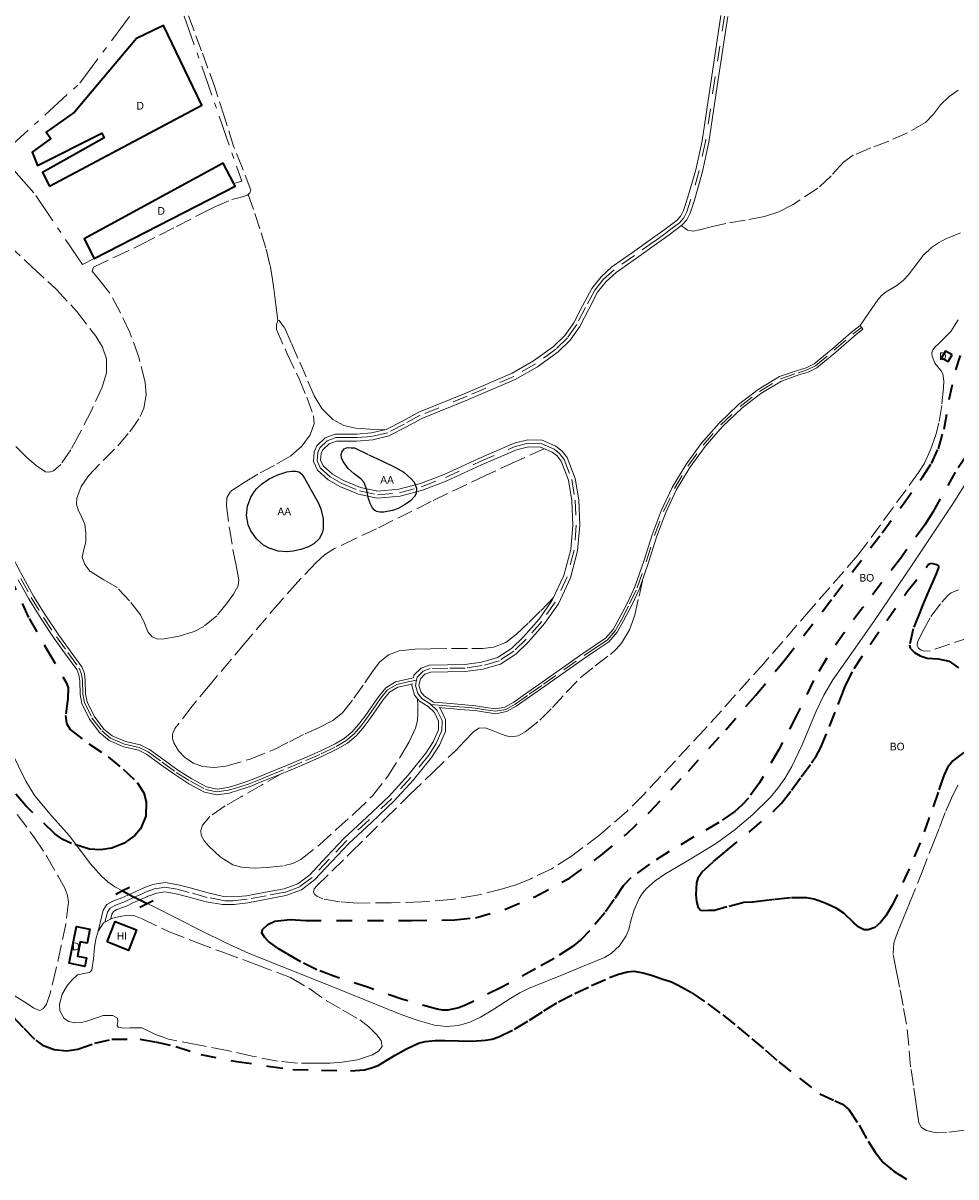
# Model space of a CAD drawing. Header units: metres. Extents: x 397317 to 400830, y 4588008 to 4590370.
# Tile 4 of 88: x 397609 to 397915, y 4588324 to 4588702. Entities that reach past the tile are written whole.
import ezdxf
from ezdxf.enums import TextEntityAlignment as Align

# ---------------------------------------------------------------- set-up
doc = ezdxf.new("R2010")
doc.units = ezdxf.units.M
doc.header["$MEASUREMENT"] = 0
for name, pattern in [('bt5mv20_nopinta', [10, 5, -5]), ('bt5mv20_tapia', [17.375, 10, -2.75, 1.875, -2.75]), ('bt5mv20_tlin1', [7, 5.25, -1.75])]:
    doc.linetypes.add(name, pattern=pattern)
for name, color, linetype, lineweight in [('ARB01_CN', 7, 'Continuous', 15), ('ARB01_LN', 7, 'Continuous', 15), ('COB01_CN', 7, 'Continuous', 15), ('COB01_LN', 7, 'Continuous', 15), ('EDI01_CN', 7, 'Continuous', 15), ('EDI01_LN', 7, 'Continuous', 15), ('FLU01_LN', 7, 'Continuous', 15), ('FLU03_LN', 7, 'Continuous', 15), ('HIV01_CN', 7, 'Continuous', 15), ('HIV01_LN', 7, 'Continuous', 15), ('PAR01_LN', 7, 'Continuous', 15), ('PON02_LN', 7, 'Continuous', 15), ('TAN01_LN', 7, 'Continuous', 15), ('VIA16_LN', 7, 'Continuous', 15), ('VIA19_LN', 7, 'Continuous', 15)]:
    doc.layers.add(name, color=color, linetype=linetype, lineweight=lineweight)
doc.styles.add('034', font='txt')

msp = doc.modelspace()

# ---------------------------------------------------------------- linework, layer by layer
at = {"layer": 'ARB01_LN', "color": 3, "linetype": 'bt5mv20_nopinta', "lineweight": 25}
for points in [[(397722.66, 4588560.9, 164.89), (397726.95, 4588558.88, 163.52), (397731.25, 4588556.86, 162.15), (397734.14, 4588555.12, 160.93), (397736.74, 4588552.88, 159.67), (397737.55, 4588551.85, 159.34), (397738.29, 4588549.97, 158.96), (397738.24, 4588548.19, 158.55), (397737.69, 4588547.14, 158.14), (397736.34, 4588545.75, 157.37), (397734.64, 4588544.53, 156.69), (397732.31, 4588543.29, 156.28), (397730.41, 4588542.58, 156.26), (397727.6, 4588542.04, 156.62), (397726.34, 4588542.06, 156.97), (397725.24, 4588542.3, 157.41), (397724.6, 4588542.66, 157.9), (397723.83, 4588543.53, 158.88), (397723.21, 4588544.67, 159.62), (397722.62, 4588546.43, 160.16), (397722.06, 4588549.27, 160.92), (397721.12, 4588551.83, 161.58), (397720.03, 4588553.04, 161.95), (397717.92, 4588554.6, 162.49), (397715.9, 4588556.38, 163.02), (397714.27, 4588558.66, 163.5), (397713.74, 4588559.85, 163.73), (397713.61, 4588561, 163.97), (397713.83, 4588561.73, 164.18), (397714.62, 4588562.78, 164.58), (397715.73, 4588563.23, 164.8), (397716.87, 4588563.18, 164.82), (397718.01, 4588563.13, 164.83), (397722.66, 4588560.9, 164.89)], [(397701.58, 4588553.21, 163.19), (397703.8, 4588549.23, 162.33), (397706.02, 4588545.24, 161.47), (397706.96, 4588543.14, 160.9), (397707.71, 4588539.81, 159.73), (397707.71, 4588536.5, 158.47), (397707.41, 4588535.15, 157.87), (397706.38, 4588533.32, 156.85), (397704.59, 4588531.7, 156.01), (397702.92, 4588530.7, 155.74), (397700.41, 4588529.77, 155.97), (397697.89, 4588529.26, 156.66), (397695.91, 4588529.07, 157.32), (397692.94, 4588529.27, 158.34), (397689.97, 4588530.22, 159.32), (397688.12, 4588531.26, 159.94), (397685.86, 4588533.26, 160.84), (397684.01, 4588535.89, 161.7), (397683.12, 4588537.89, 162.23), (397682.58, 4588541, 162.87), (397682.91, 4588544.04, 163.22), (397683.96, 4588546.98, 163.29), (397684.8, 4588548.39, 163.28), (397685.88, 4588549.74, 163.26), (397687.46, 4588551.26, 163.22), (397689.97, 4588552.99, 163.14), (397692.79, 4588554.29, 163.08), (397695.8, 4588555.29, 163.1), (397697.31, 4588555.53, 163.11), (397698.82, 4588555.45, 163.08), (397699.71, 4588555.29, 163.04), (397700.69, 4588554.51, 163.01), (397701.58, 4588553.21, 163.19)]]:
    msp.add_polyline3d(points, dxfattribs=at)
at = {"layer": 'COB01_LN', "color": 92, "linetype": 'bt5mv20_nopinta', "lineweight": 35}
for points in [[(397777.2, 4588415.91, 137.59), (397788.5, 4588422.03, 137.52), (397798.86, 4588429.39, 137.44), (397807.11, 4588436.36, 137.42), (397814.9, 4588443.77, 137.38), (397827.56, 4588457.08, 137.15), (397839.86, 4588470.7, 136.85), (397849.66, 4588482.04, 136.59), (397859.18, 4588493.6, 136.31), (397875.27, 4588514.37, 135.21), (397891.12, 4588535.32, 134.2), (397897.82, 4588544.39, 134.28), (397904.4, 4588553.57, 134.42), (397907.28, 4588558.05, 134.4), (397909.58, 4588562.86, 134.33), (397911.45, 4588569.23, 134.09), (397913.17, 4588579.05, 133.53), (397915.3, 4588588.75, 133.21), (397918.87, 4588599.48, 133.26)], [(397918.91, 4588560.74, 132.74), (397915.11, 4588555.19, 132.76), (397910.21, 4588546.44, 132.81), (397907.77, 4588542.08, 132.83), (397905.11, 4588537.86, 132.86), (397897.15, 4588526.88, 132.94), (397884.72, 4588510.7, 133.05), (397878.64, 4588502.5, 133.12), (397872.9, 4588494.1, 133.22), (397868.65, 4588486.78, 133.31), (397863.02, 4588475.35, 133.46), (397857.17, 4588464, 133.61), (397850.89, 4588453.22, 133.75), (397847.23, 4588448.23, 133.83), (397845.12, 4588445.97, 133.86), (397842.78, 4588443.91, 133.9), (397837.56, 4588440.25, 133.91), (397829.36, 4588435.5, 133.81), (397821.21, 4588430.7, 133.84), (397814.8, 4588426.57, 134.1), (397808.64, 4588422.06, 134.41), (397806.19, 4588419.47, 134.52), (397803.2, 4588414.99, 134.68), (397800.1, 4588410.59, 134.77), (397795.06, 4588404.7, 134.79), (397792.36, 4588401.92, 134.8), (397789.37, 4588399.44, 134.8), (397783.46, 4588395.67, 134.8), (397777.36, 4588392.26, 134.8), (397766.15, 4588386.13, 134.83), (397754.58, 4588380.4, 134.87), (397752.27, 4588379.49, 134.87), (397748.65, 4588378.73, 134.85), (397746.84, 4588378.71, 134.85), (397745.08, 4588378.98, 134.86), (397733.81, 4588382.23, 135.16), (397722.6, 4588386.1, 135.54), (397711.24, 4588389.84, 135.75), (397705.68, 4588391.93, 135.87), (397700.38, 4588394.55, 136.07), (397697.75, 4588396.09, 136.2), (397695.12, 4588397.62, 136.33), (397693.27, 4588398.71, 136.42), (397689.79, 4588401.25, 136.62), (397688.4, 4588402.69, 136.73), (397687.6, 4588404.09, 136.85), (397687.83, 4588405.15, 136.96), (397689.58, 4588406.78, 137.17), (397691.88, 4588407.92, 137.35), (397696.97, 4588408.42, 137.58), (397702.06, 4588408.11, 137.69), (397712.26, 4588408.09, 137.79), (397722.45, 4588408.08, 137.81), (397736.69, 4588408.13, 137.72), (397750.92, 4588408.32, 137.64), (397757.68, 4588409.01, 137.63), (397767.56, 4588411.78, 137.62), (397777.2, 4588415.91, 137.59)], [(397836.11, 4588411.44, 141.73), (397834.13, 4588411.37, 140.8), (397832.15, 4588411.3, 139.88), (397831.55, 4588411.43, 139.57), (397830.82, 4588412.27, 139.07), (397830.3, 4588414.38, 138.38), (397830.15, 4588416.54, 137.72), (397830.29, 4588420.44, 136.51), (397830.84, 4588422.33, 136.02), (397831.95, 4588423.95, 135.66), (397835.78, 4588427.46, 135.12), (397839.7, 4588430.77, 135.02), (397847.72, 4588437.32, 135.19), (397855.6, 4588444.03, 135.37), (397858.09, 4588446.6, 135.44), (397861.43, 4588450.84, 135.55), (397864.59, 4588455.23, 135.64), (397868, 4588459.81, 135.62), (397869.57, 4588462.18, 135.56), (397870.91, 4588464.68, 135.48), (397873.9, 4588471.77, 135.24), (397876.7, 4588478.93, 135.01), (397877.86, 4588482.07, 134.94), (397879.08, 4588485.19, 134.87), (397881.98, 4588490.78, 134.75), (397887.21, 4588498.68, 134.6), (397892.69, 4588506.48, 134.43), (397899.39, 4588516.05, 134), (397906.39, 4588524.99, 133.48), (397907.26, 4588525.32, 133.44), (397909, 4588524.9, 133.39), (397909.58, 4588524.43, 133.42), (397909.66, 4588523.87, 133.49), (397908.81, 4588521.87, 133.91), (397907.95, 4588519.87, 134.35), (397906.13, 4588515.55, 135.23), (397904.32, 4588511.24, 136.11), (397903.38, 4588508.94, 136.44), (397901.36, 4588503.74, 137.22), (397900.12, 4588498.51, 138.01), (397900.38, 4588497.41, 138.17), (397901.78, 4588496.04, 138.38), (397903.61, 4588494.92, 138.57), (397905.93, 4588494.14, 138.72), (397909.57, 4588493.96, 138.76), (397913.08, 4588493.13, 138.89), (397916.15, 4588490.97, 139.43)], [(397604.69, 4588521.13, 143.32), (397611.19, 4588507.15, 143.79), (397617.26, 4588496.67, 144.97), (397623.38, 4588486.23, 145.97), (397623.97, 4588484.42, 146.02), (397623.92, 4588480.88, 146.05), (397623.19, 4588475.37, 146), (397623.44, 4588472.88, 145.93), (397624.65, 4588470.77, 145.83), (397630.77, 4588466.09, 145.46), (397637.12, 4588461.8, 145.08), (397642.02, 4588457.72, 144.92), (397646.69, 4588453.4, 144.68), (397648.85, 4588450.03, 144.05), (397649.64, 4588447.01, 143.23), (397649.48, 4588442.29, 141.72), (397647.74, 4588438.17, 140.19), (397645.86, 4588435.99, 139.06), (397642.44, 4588433.51, 137.16), (397638.32, 4588431.85, 135.73), (397634.65, 4588431.24, 135.39), (397631.03, 4588431.55, 135.51), (397625.12, 4588433.35, 135.91), (397622.3, 4588434.72, 136.1), (397619.68, 4588436.55, 136.23), (397610.12, 4588445.72, 136.41), (397601.59, 4588455.54, 136.63)], [(397917.93, 4588463.18, 154.96), (397914.37, 4588460.52, 155.24), (397912.57, 4588458.3, 155.37), (397911.33, 4588455.7, 155.51), (397909.48, 4588450.15, 155.77), (397906.58, 4588441.85, 156.17), (397903.6, 4588433.59, 156.57), (397900, 4588425.07, 157.49), (397896.14, 4588416.66, 158.66), (397894.38, 4588413.1, 159.14), (397892.3, 4588409.68, 159.42), (397890.57, 4588407.44, 159.25), (397888.69, 4588405.84, 158.77), (397886.57, 4588405.03, 158.13), (397885.25, 4588405.09, 157.74), (397883.53, 4588405.95, 157.24), (397881.9, 4588407.32, 156.75), (397878.59, 4588410.53, 155.78), (397876.09, 4588412.17, 155.16), (397872.48, 4588413.81, 154.8), (397868.8, 4588415.16, 154.6), (397866.39, 4588415.54, 154.02), (397861.06, 4588415.49, 151.82), (397855.79, 4588415.01, 149.4), (397852.24, 4588414.55, 147.72), (397848.68, 4588414.08, 146.05), (397848.47, 4588414.1, 145.99), (397845.76, 4588414.03, 145.1), (397840.21, 4588412.56, 143.14), (397836.11, 4588411.44, 141.73)], [(397615.64, 4588367.21, 138.46), (397619.48, 4588365.79, 138.45), (397623.43, 4588365.38, 138.5), (397627.16, 4588365.95, 138.67), (397632.75, 4588367.88, 139.12), (397638.39, 4588369.16, 139.49), (397647.57, 4588369.2, 139.59), (397652.66, 4588368.31, 139.63), (397659.33, 4588366.82, 139.81), (397667.58, 4588364.14, 140.57), (397679.22, 4588361.88, 141.33), (397689.51, 4588360.38, 141.41), (397697.73, 4588359.18, 141.47), (397707.2, 4588358.97, 141.25), (397716.66, 4588358.76, 141.03), (397721.27, 4588359.15, 140.95), (397723.53, 4588359.73, 140.91), (397725.72, 4588360.59, 140.85), (397728.56, 4588362.24, 140.44), (397731.3, 4588363.96, 139.8), (397735.01, 4588366.06, 138.91), (397738.99, 4588367.84, 138.12), (397741.17, 4588368.38, 137.93), (397744.46, 4588368.7, 137.91), (397747.77, 4588368.76, 138.03), (397752.16, 4588368.63, 138.28), (397756.55, 4588368.51, 138.49), (397760.99, 4588368.8, 138.56), (397763.18, 4588369.22, 138.57), (397765.34, 4588369.93, 138.55), (397770.54, 4588372.5, 138.43), (397775.44, 4588375.42, 138.31), (397780.15, 4588378.47, 138.22), (397784.91, 4588381.44, 138.14), (397790.28, 4588384.19, 138.07), (397795.79, 4588386.74, 138.03), (397801.63, 4588389.37, 138.31), (397804.58, 4588390.48, 138.62), (397807.56, 4588391.29, 139), (397809.6, 4588391.46, 139.49), (397812.67, 4588390.98, 140.57), (397815.73, 4588390.04, 141.21), (397818.85, 4588389, 141.3), (397821.97, 4588387.96, 141.38), (397824.23, 4588386.91, 141.42), (397828.72, 4588384.37, 141.53), (397833.91, 4588380.82, 141.79), (397838.88, 4588377.11, 142.2), (397843.66, 4588373.25, 143.19), (397848.41, 4588369.34, 144.34), (397852.84, 4588365.55, 144.62), (397857.27, 4588361.74, 145.19), (397863.97, 4588356.36, 147.56), (397870.67, 4588351.29, 150.28), (397875.59, 4588348.96, 152.1), (397878.08, 4588347.82, 153.01), (397880.22, 4588346.11, 153.91), (397883.56, 4588340.98, 155.85), (397886.51, 4588335.69, 157.73), (397888.88, 4588332.16, 158.92), (397891.52, 4588328.73, 159.96), (397895.07, 4588325.73, 160.91), (397899.18, 4588323.28, 161.61)], [(397605.8, 4588376.69, 138.72), (397609.51, 4588372.75, 138.61), (397613.41, 4588368.81, 138.5), (397615.64, 4588367.21, 138.46)]]:
    msp.add_polyline3d(points, dxfattribs=at)
at = {"layer": 'EDI01_LN', "color": 1, "linetype": 'Continuous', "lineweight": 35}
for points in [[(397617.95, 4588649.03, 171.93), (397667.94, 4588675.59, 172.04), (397655.27, 4588701.69, 173.22), (397646.4, 4588697.39, 173.19), (397626.12, 4588673.31, 172.82), (397616.85, 4588666.66, 172.89), (397618.32, 4588664.61, 172.87), (397612.16, 4588660.19, 172.24), (397613.95, 4588655.8, 172.24), (397635.04, 4588666.36, 172.43), (397635.82, 4588664.81, 172.36), (397615.57, 4588653.5, 172.1), (397617.95, 4588649.03, 171.93)], [(397678.34, 4588649.89, 170.9), (397674.91, 4588656.56, 170.8), (397629.25, 4588631.71, 170.59), (397632.6, 4588625.21, 171.32), (397678.79, 4588649.02, 170.91), (397678.34, 4588649.89, 170.9)], [(397914.06, 4588593.66, 137.29), (397911.89, 4588594.89, 137.29), (397910.66, 4588592.72, 137.29), (397912.83, 4588591.49, 137.29), (397914.06, 4588593.66, 137.29)], [(397624.35, 4588394.09, 139.89), (397626.76, 4588406.13, 139.89), (397631.18, 4588405.25, 139.89), (397630.25, 4588400.63, 139.89), (397627.98, 4588401.08, 139.89), (397627.04, 4588396.42, 139.89), (397630.01, 4588395.82, 139.89), (397629.46, 4588393.07, 139.89), (397624.35, 4588394.09, 139.89)]]:
    msp.add_polyline3d(points, dxfattribs=at)
at = {"layer": 'FLU01_LN', "color": 150, "linetype": 'Continuous', "lineweight": 15}
for points in [[(397649.97, 4588413.71, 135.24), (397652.28, 4588412.6, 135.24), (397667.75, 4588404.74, 135.21), (397675.53, 4588400.9, 135.15), (397683.42, 4588397.3, 135.04), (397696.28, 4588392.09, 134.78), (397709.21, 4588387.04, 134.52), (397721.35, 4588382.12, 134.22), (397733.5, 4588377.19, 134.05), (397738.83, 4588375.32, 134.05), (397744.27, 4588373.81, 134.05), (397748.17, 4588373.3, 134.05), (397752.08, 4588373.7, 134.05), (397755.79, 4588374.79, 134.04), (397759.36, 4588376.38, 134.02), (397763.41, 4588378.76, 134.02), (397769.24, 4588382.64, 134.02), (397772.22, 4588384.43, 134.02), (397775.35, 4588385.94, 134.02), (397780.52, 4588388.03, 134.02), (397785.69, 4588390.12, 134.01), (397792.86, 4588393.05, 133.98), (397800.01, 4588396.02, 133.95), (397802.19, 4588397.24, 133.95), (397804.96, 4588399.85, 133.94), (397807.14, 4588403.05, 133.93), (397808, 4588405.13, 133.91), (397808.75, 4588408.4, 133.85), (397809.71, 4588411.59, 133.8), (397811.42, 4588415.29, 133.75), (397812.46, 4588417.04, 133.72), (397813.77, 4588418.64, 133.7), (397816.69, 4588421.16, 133.67), (397819.84, 4588423.3, 133.65), (397828.33, 4588428.32, 133.61), (397836.76, 4588433.43, 133.57), (397842.9, 4588437.92, 133.53), (397848.74, 4588442.86, 133.47), (397854.37, 4588448.46, 133.37), (397856.89, 4588451.51, 133.31), (397859.2, 4588454.74, 133.27), (397861.51, 4588458.63, 133.24), (397864.89, 4588465.77, 133.2), (397869.44, 4588476.72, 133.18), (397871.97, 4588482.04, 133.16), (397874.99, 4588487.08, 133.12), (397881.7, 4588496.63, 132.98), (397888.42, 4588506.18, 132.85), (397901.43, 4588525.39, 132.74), (397914.3, 4588544.74, 132.69), (397919.65, 4588553.36, 132.69)], [(397605.31, 4588463.6, 135.36), (397610.14, 4588453.85, 135.31), (397613.14, 4588448.97, 135.29), (397618.7, 4588442.33, 135.25), (397624.5, 4588435.83, 135.24), (397631.27, 4588426.8, 135.24), (397634.94, 4588422.6, 135.24), (397637.01, 4588420.76, 135.24), (397639.3, 4588419.17, 135.24), (397641.88, 4588417.79, 135.24)]]:
    msp.add_polyline3d(points, dxfattribs=at)
at = {"layer": 'FLU03_LN', "color": 150, "linetype": 'bt5mv20_nopinta', "lineweight": 35}
msp.add_polyline3d([(397641.88, 4588417.79, 135.24), (397644.05, 4588416.63, 135.24), (397645.73, 4588415.74, 135.24), (397645.74, 4588415.73, 135.24), (397647.54, 4588414.87, 135.24), (397649.97, 4588413.71, 135.24)], dxfattribs=at)
at = {"layer": 'HIV01_LN', "color": 3, "linetype": 'Continuous', "lineweight": 35}
msp.add_polyline3d([(397636.78, 4588401.06, 139.97), (397639.47, 4588407.8, 139.97), (397646.48, 4588405, 139.97), (397643.79, 4588398.26, 139.97), (397636.78, 4588401.06, 139.97)], dxfattribs=at)
at = {"layer": 'PAR01_LN', "color": 3, "linetype": 'bt5mv20_tlin1', "lineweight": 15}
for points in [[(397683.12, 4588646.28, 168.24), (397683.68, 4588646.77, 168.23), (397683.94, 4588647.68, 168.24), (397681.23, 4588654.86, 168.62), (397678.27, 4588662.13, 168.97), (397675.35, 4588671.65, 169.23), (397672.26, 4588681.12, 169.45), (397667.82, 4588693.38, 169.68), (397663.22, 4588705.59, 169.88), (397661.13, 4588710.98, 169.96), (397659.03, 4588716.36, 170.04)], [(397916.13, 4588680.52, 163.03), (397913.01, 4588678.32, 163.49)], [(397913.01, 4588678.32, 163.49), (397910.34, 4588675.62, 163.98), (397907.97, 4588672.6, 164.28), (397905.37, 4588669.84, 164.45), (397899.49, 4588666.51, 164.49), (397893.32, 4588663.75, 164.53), (397887.42, 4588661.51, 164.66), (397881.59, 4588659.12, 164.84), (397878.42, 4588656.84, 165.09), (397874.4, 4588652.42, 165.66), (397870.07, 4588648.31, 166), (397861.67, 4588642.81, 165.97), (397857.24, 4588640.57, 165.93), (397852.55, 4588639, 165.93), (397846.21, 4588637.82, 165.96), (397839.88, 4588636.73, 166), (397835.52, 4588635.72, 166.03), (397831.17, 4588634.7, 166.07), (397829.16, 4588634.23, 166.16), (397827.31, 4588634.53, 166.21), (397826.29, 4588635.28, 166.17), (397825.27, 4588636.02, 166.13)], [(397692.81, 4588604.87, 166.36), (397692.38, 4588603.57, 166.31), (397692.39, 4588602, 166.27), (397695.91, 4588593.94, 165.6), (397699.8, 4588585.78, 164.98), (397702.31, 4588579.74, 164.7), (397704.52, 4588573.7, 164.45), (397704.78, 4588571.19, 164.31), (397703.47, 4588567.41, 164.08), (397700.65, 4588563.7, 163.86), (397697.06, 4588560.52, 163.65), (397691.67, 4588557.39, 163.36), (397686.26, 4588554.5, 163.16), (397681.76, 4588551.8, 163.11), (397677.28, 4588548.87, 163.16), (397676.04, 4588546.73, 163.2), (397675.97, 4588544.15, 163.25), (397676.98, 4588536.69, 163.46), (397678.17, 4588529.24, 163.67), (397679.15, 4588524.54, 163.76), (397679.98, 4588519.86, 163.79), (397679.77, 4588517.9, 163.79), (397678.33, 4588515.13, 163.79), (397676.35, 4588512.45, 163.79), (397672.86, 4588508.1, 163.79), (397668.53, 4588504.54, 163.79), (397665.33, 4588502.88, 163.87), (397660.43, 4588501.38, 164.15), (397655.48, 4588500.55, 164.4), (397653.49, 4588500.41, 164.4), (397651.55, 4588501.12, 164.4), (397650.15, 4588502.77, 164.52), (397649.06, 4588505.62, 164.8), (397647.81, 4588508.33, 164.98), (397644.15, 4588512.95, 165.04), (397640.13, 4588517.29, 165.07), (397635.78, 4588519.87, 165.08), (397631.29, 4588522.63, 165.1), (397629.48, 4588524.85, 165.12), (397628.59, 4588527.33, 165.15), (397629.13, 4588529.83, 165.21), (397629.85, 4588532.35, 165.27), (397629.85, 4588535.25, 165.33), (397629.45, 4588538.13, 165.38), (397628.39, 4588540.47, 165.49), (397627.26, 4588542.77, 165.59), (397626.79, 4588544.71, 165.59), (397626.83, 4588546.67, 165.59), (397628.3, 4588550.52, 165.58), (397630.7, 4588554.01, 165.56), (397635.51, 4588558.98, 165.53), (397640.33, 4588563.83, 165.48), (397644.23, 4588568.37, 165.37), (397647.69, 4588573.46, 165.24), (397648.88, 4588576.2, 165.22), (397649.61, 4588580.49, 165.23), (397649.28, 4588584.73, 165.29), (397647.24, 4588592.93, 165.49), (397644.26, 4588601.03, 165.75), (397641.08, 4588607.69, 166.03), (397637.64, 4588614.05, 166.37), (397634.69, 4588617.62, 166.75), (397631.92, 4588621.07, 167.14), (397632.39, 4588622.47, 167.18), (397639.19, 4588625.69, 167.78), (397647.81, 4588629.69, 168.25), (397659.61, 4588635.77, 168.37), (397668.23, 4588640.28, 168.45), (397671.98, 4588642.07, 168.49), (397677.78, 4588644.62, 168.5), (397680.46, 4588645.25, 168.38), (397682.82, 4588646.02, 168.24), (397683.12, 4588646.28, 168.24)], [(397683.12, 4588646.28, 168.24), (397685.26, 4588639.98, 168.04), (397687.39, 4588633.67, 167.84), (397689.03, 4588628.34, 167.65), (397690.31, 4588622.91, 167.41), (397690.98, 4588619.1, 167.22), (397691.52, 4588615.28, 167), (397692.17, 4588610.08, 166.68), (397692.81, 4588604.87, 166.36)], [(397884.85, 4588602.04, 134.92), (397884.39, 4588602.68, 134.92), (397883.93, 4588603.32, 134.92), (397886.81, 4588607.49, 134.68), (397889.68, 4588611.67, 134.43), (397890.97, 4588613.12, 134.36), (397892.51, 4588614.32, 134.32), (397895.91, 4588616.45, 134.29), (397898, 4588618.02, 134.26), (397899.8, 4588619.95, 134.2), (397901.43, 4588622.07, 134.13), (397904.68, 4588626.36, 134), (397907.28, 4588628.83, 133.93), (397909.61, 4588630.37, 133.9), (397912.05, 4588631.66, 133.89), (397917.18, 4588633.85, 133.87)], [(397604.39, 4588629.68, 154.26), (397612.26, 4588622.42, 154.44), (397620.13, 4588615.16, 154.61), (397626.9, 4588607.85, 154.73), (397633.05, 4588599.74, 154.8), (397635.24, 4588596.18, 154.8), (397636.56, 4588592.37, 154.76), (397636.55, 4588587.71, 154.66), (397635.18, 4588583.1, 154.5), (397631.56, 4588575.22, 154.12), (397627.64, 4588567.53, 153.49), (397624.95, 4588562.52, 152.83), (397621.63, 4588557.69, 152.13), (397619.19, 4588555.62, 151.8), (397617.81, 4588555.12, 151.66), (397616.56, 4588555.29, 151.59), (397613.49, 4588557.32, 151.56), (397610.55, 4588559.9, 151.59), (397605.83, 4588564.61, 151.63)], [(397727.82, 4588569.06, 166.67), (397723.06, 4588569.32, 166.88), (397718.3, 4588569.57, 167.08), (397714.48, 4588570.44, 167.07), (397710.93, 4588572.49, 166.98), (397707.25, 4588576.02, 167.03), (397704.7, 4588580.21, 167.07), (397702.08, 4588586.42, 167.06), (397699.44, 4588592.61, 167.05), (397697.23, 4588597.57, 167.05), (397695.02, 4588602.53, 167.05), (397694.15, 4588603.75, 166.76), (397693.28, 4588604.97, 166.46), (397692.85, 4588604.99, 166.36), (397692.81, 4588604.87, 166.36)], [(397916.03, 4588605.1, 133.72), (397913.66, 4588601.34, 133.73), (397911.61, 4588599.22, 133.82), (397909.47, 4588597.19, 134.01), (397908.58, 4588596.26, 134.14), (397907.76, 4588595.3, 134.25), (397907.41, 4588594.32, 134.29), (397907.55, 4588593.19, 134.32), (397908.46, 4588590.96, 134.34), (397909.44, 4588589.67, 134.34), (397910.54, 4588588.44, 134.34), (397911, 4588587.48, 134.34), (397911.35, 4588585.16, 134.34), (397911.31, 4588582.84, 134.34), (397910.71, 4588577.02, 134.37), (397909.74, 4588571.23, 134.43), (397908.72, 4588567.38, 134.46), (397907.03, 4588562.51, 134.46), (397904.9, 4588557.92, 134.45), (397903.1, 4588555.08, 134.49), (397894.72, 4588543.59, 134.76), (397886.34, 4588532.09, 135.02), (397883.14, 4588527.91, 135.09), (397867.78, 4588510.23, 135.68), (397852.41, 4588492.56, 136.27), (397832.84, 4588470.76, 137.07), (397812.8, 4588449.34, 137.88), (397807.31, 4588443.86, 138.06), (397798.54, 4588436.23, 138.27), (397789.19, 4588429.16, 138.5), (397782.7, 4588425.11, 138.69), (397775.83, 4588421.78, 138.91), (397771.25, 4588419.96, 139.1), (397766.56, 4588418.47, 139.3), (397758.19, 4588416.39, 139.59), (397749.69, 4588414.95, 139.84), (397739.94, 4588414.21, 139.92), (397730.18, 4588413.92, 139.98), (397718.87, 4588413.84, 140.44), (397713.21, 4588414.24, 140.72), (397707.56, 4588415.17, 140.91), (397705.61, 4588416.07, 140.92), (397704.87, 4588416.76, 140.92), (397704.48, 4588417.53, 140.93), (397704.79, 4588418.51, 140.97), (397705.59, 4588419.44, 141.01), (397716.82, 4588430.43, 141.08), (397728.05, 4588441.43, 141.15), (397736.17, 4588449.42, 141.13), (397743.68, 4588456.67, 141.41), (397751.19, 4588463.91, 141.68), (397754.11, 4588466.96, 141.24), (397757.03, 4588470.01, 140.79), (397758.82, 4588471.16, 140.71), (397760.85, 4588471.36, 140.7), (397763.53, 4588470.35, 140.58), (397766.23, 4588469.22, 140.45), (397767.76, 4588468.71, 140.44), (397769.3, 4588468.35, 140.41), (397771.72, 4588468.69, 140.09), (397774.03, 4588469.99, 139.71), (397778.75, 4588473.83, 139.03), (397782.95, 4588477.93, 138.58), (397787.48, 4588482.86, 138.41), (397792.07, 4588487.7, 138.36)], [(397780.26, 4588562.87, 156.21), (397770.71, 4588558.54, 156.25), (397761.16, 4588554.2, 156.28), (397743.12, 4588545.52, 156.13), (397725.19, 4588536.6, 155.95), (397718.31, 4588533.38, 155.95), (397711.44, 4588530.14, 155.95), (397708.15, 4588528.07, 155.95), (397705.25, 4588525.45, 155.95), (397699.35, 4588519.18, 155.91), (397693.66, 4588512.76, 155.65), (397682.09, 4588499.18, 154.51), (397670.59, 4588485.55, 153.19), (397664.72, 4588478.41, 152.5), (397658.99, 4588471.06, 151.75), (397658.27, 4588469.28, 151.49), (397658.25, 4588467.84, 151.35), (397658.7, 4588466.39, 151.27), (397660.23, 4588463.81, 151.25), (397662.35, 4588461.62, 151.23), (397665.1, 4588459.75, 151.13), (397668.09, 4588458.66, 151.05), (397671.92, 4588458.27, 151.13), (397675.72, 4588458.76, 151.22), (397683.71, 4588461.02, 151.07), (397691.43, 4588464.08, 150.94), (397696.61, 4588466.73, 150.94), (397701.77, 4588469.38, 150.94), (397706.34, 4588471.45, 150.95), (397710.85, 4588473.73, 150.97), (397714, 4588476.28, 151), (397717.82, 4588481.06, 151.07), (397721.39, 4588486.09, 151.13), (397723.71, 4588489.46, 151.14), (397726.16, 4588492.81, 151.15), (397729.11, 4588495.27, 151.19), (397732.65, 4588496.55, 151.22), (397737.86, 4588497.09, 151.25), (397743.08, 4588497.27, 151.27), (397749.79, 4588497.28, 151.28), (397756.49, 4588497.29, 151.27), (397760.07, 4588497.37, 151.26), (397763.64, 4588497.73, 151.24), (397767.68, 4588499.3, 151.15), (397771.17, 4588502.02, 151.03), (397775.2, 4588505.84, 150.86), (397779.11, 4588509.74, 150.93), (397781.23, 4588511.92, 151.12), (397783.34, 4588514.1, 151.31)], [(397792.07, 4588487.7, 138.36), (397796.97, 4588491.6, 138.36), (397801.98, 4588495.41, 138.36), (397803.88, 4588497.16, 138.36), (397805.58, 4588499.13, 138.36), (397808.25, 4588503.5, 138.08), (397809.93, 4588508.24, 137.92), (397811.35, 4588514.45, 138.21), (397812.77, 4588520.65, 138.5)], [(397919.87, 4588500.93, 138.83), (397913.36, 4588498.78, 138.59), (397906.86, 4588496.62, 138.39), (397904.95, 4588496.47, 138.39), (397903.99, 4588496.79, 138.39), (397903.05, 4588497.42, 138.39), (397902.6, 4588498.39, 138.39), (397902.79, 4588499.38, 138.39), (397904.34, 4588502.78, 138.37), (397907.16, 4588507.79, 138.31), (397910.76, 4588512.55, 138.28), (397912.61, 4588514.59, 138.39), (397913.61, 4588515.43, 138.52), (397914.76, 4588516.03, 138.67), (397916.33, 4588516.61, 138.88)], [(397694.11, 4588456.31, 146.51), (397687.44, 4588452.5, 146.17), (397680.77, 4588448.69, 145.82), (397675.58, 4588445.67, 145.64), (397670.49, 4588442.23, 145.53), (397668.14, 4588439.33, 145.46), (397667.58, 4588437.64, 145.43), (397667.64, 4588436.07, 145.41), (397668.64, 4588434.27, 145.41), (397670.18, 4588432.53, 145.41), (397673.87, 4588428.97, 145.36), (397678.11, 4588426.38, 145.29), (397680.89, 4588425.57, 145.22), (397685.11, 4588425.26, 145.07), (397689.32, 4588425.54, 145), (397695.01, 4588426.11, 145.1), (397697.79, 4588426.8, 145.18), (397700.42, 4588428.12, 145.26), (397706.47, 4588432.89, 145.49), (397712, 4588437.92, 145.71), (397718.02, 4588443.32, 145.92), (397723.85, 4588448.95, 146.08), (397728.95, 4588455.46, 146.08), (397733.41, 4588462.49, 146.08), (397735.95, 4588466.69, 146.19), (397738.02, 4588471.2, 146.31), (397738.65, 4588473.67, 146.42), (397738.79, 4588476.16, 146.37), (397738.72, 4588478.5, 146.12), (397738.64, 4588480.84, 145.87)], [(397918.27, 4588339.3, 164.96), (397912.26, 4588338.62, 164.47), (397908.97, 4588338.51, 164.24), (397905.67, 4588339.18, 164.03), (397904.06, 4588340.19, 163.95), (397903.2, 4588341.77, 163.9), (397902.75, 4588344.84, 163.89), (397902.3, 4588347.91, 163.9), (397901.39, 4588354.02, 163.73), (397900.48, 4588360.13, 163.41), (397899.84, 4588367.11, 162.57), (397899.12, 4588374.09, 161.78), (397898.02, 4588380.19, 161.62), (397896.87, 4588386.27, 161.45), (397896.4, 4588388.65, 161.33), (397895.77, 4588391.8, 161.16), (397894.71, 4588397.32, 160.86), (397894.98, 4588400.79, 160.67), (397896.2, 4588404.19, 160.47), (397898.15, 4588409.01, 160.07), (397900.09, 4588413.78, 159.62), (397904.01, 4588423.56, 158.83), (397907.92, 4588433.35, 158.32), (397909.98, 4588438.66, 158.28), (397912.03, 4588443.98, 158.27), (397913.89, 4588448.27, 158.27), (397915.95, 4588452.49, 158.15)], [(397607.28, 4588442.88, 137.57), (397613.02, 4588435.26, 137.65), (397617.04, 4588429.11, 137.75), (397620.71, 4588422.65, 137.81), (397623.01, 4588418.48, 137.81), (397623.83, 4588416.33, 137.81), (397624.13, 4588414.11, 137.81), (397623.27, 4588406.96, 137.81), (397621.71, 4588399.8, 137.81), (397620.02, 4588391.94, 137.77), (397618.08, 4588384.12, 137.73), (397616.88, 4588380.67, 137.73), (397615.96, 4588379.27, 137.73), (397614.78, 4588378.61, 137.73), (397612.75, 4588379.3, 137.73), (397610.7, 4588380.75, 137.73), (397605.25, 4588384.17, 137.73)], [(397637.94, 4588408.59, 137.69), (397638.28, 4588408.78, 137.69), (397641.58, 4588409.48, 137.66), (397644.12, 4588409.85, 137.61), (397645.56, 4588409.72, 137.58), (397648.31, 4588408.69, 137.56), (397657.2, 4588404.39, 137.15), (397665.97, 4588401.04, 137.15), (397674.73, 4588397.69, 137.15), (397685.89, 4588393.6, 137.03), (397697.02, 4588389.39, 136.8), (397702.98, 4588385.87, 136.66), (397708.68, 4588381.86, 136.52), (397714.17, 4588378.73, 136.48), (397719.69, 4588375.55, 136.51), (397722.65, 4588373.25, 136.59), (397725.33, 4588370.55, 136.89), (397726.76, 4588368.7, 137.66), (397727.06, 4588366.8, 138.59), (397725.85, 4588365.26, 139.11), (397723.94, 4588364.07, 139.39), (397719, 4588362.36, 139.48), (397713.98, 4588361.61, 139.47), (397709.93, 4588361.36, 139.42), (397705.88, 4588361.29, 139.36), (397699.28, 4588361.33, 139.15), (397692.69, 4588361.93, 138.98), (397684.44, 4588363.64, 138.94), (397676.26, 4588365.43, 138.91), (397666.59, 4588367.29, 138.86), (397656.91, 4588369.14, 138.81), (397652.47, 4588370.85, 138.61), (397648.16, 4588372.87, 138.32), (397644.29, 4588372.9, 138.28), (397642.3, 4588372.74, 138.26), (397640.44, 4588373.15, 138.15), (397640.13, 4588373.69, 138.03), (397640.37, 4588374.94, 137.74), (397640.22, 4588376.05, 137.45), (397638.69, 4588376.99, 137.14), (397635.55, 4588376.91, 137.14), (397630.79, 4588375.32, 137.37), (397628.42, 4588374.65, 137.49), (397626.06, 4588374.54, 137.54), (397624.29, 4588374.95, 137.54), (397622.66, 4588375.98, 137.54), (397621.26, 4588378.48, 137.58), (397621.16, 4588380.64, 137.62), (397622.1, 4588383.95, 137.67), (397623.77, 4588386.86, 137.69), (397625.33, 4588388.69, 137.69), (397627.14, 4588390.25, 137.69), (397629.73, 4588390.81, 137.69), (397630.98, 4588391.06, 137.69), (397631.77, 4588391.83, 137.69), (397632.38, 4588395.51, 137.69), (397632.65, 4588399.22, 137.69), (397633.13, 4588401.95, 137.69), (397633.87, 4588404.65, 137.69), (397635.61, 4588407.29, 137.69), (397637.94, 4588408.59, 137.69)]]:
    msp.add_polyline3d(points, dxfattribs=at)
at = {"layer": 'PON02_LN', "color": 1, "linetype": 'Continuous', "lineweight": 35}
for points in [[(397644.12, 4588418.94, 135.2), (397641.88, 4588417.79, 135.2), (397639.66, 4588416.66, 135.2)], [(397647.49, 4588412.44, 135.2), (397649.97, 4588413.71, 135.2), (397651.95, 4588414.72, 135.2)]]:
    msp.add_polyline3d(points, dxfattribs=at)
at = {"layer": 'TAN01_LN', "color": 1, "linetype": 'bt5mv20_tapia', "lineweight": 15}
for points in [[(397632.6, 4588625.21, 168.77), (397628.77, 4588623.27, 168.77), (397612.78, 4588646.78, 170.25), (397603.02, 4588657.79, 171.32), (397603.5, 4588660.58, 171.61), (397627.82, 4588682.72, 171.96), (397656.41, 4588721.15, 171.54)], [(397656.41, 4588721.15, 171.54), (397680.98, 4588650.64, 169.9), (397678.34, 4588649.89, 169.9)]]:
    msp.add_polyline3d(points, dxfattribs=at)
at = {"layer": 'VIA16_LN', "color": 42, "linetype": 'bt5mv20_nopinta', "lineweight": 15}
for points in [[(397839.36, 4588704.77, 164.48), (397836.25, 4588684.19, 165.48), (397833.16, 4588663.6, 166.13), (397831.11, 4588654.1, 166.13), (397828.41, 4588644.71, 166.13), (397827.04, 4588640.52, 166.13), (397826.05, 4588638.6, 166.13), (397824.64, 4588636.98, 166.13), (397820.57, 4588633.94, 166.13), (397816.47, 4588630.96, 166.13), (397809.83, 4588626.27, 166.09), (397803.18, 4588621.58, 166.05), (397799.73, 4588618.47, 166.04), (397796.8, 4588614.82, 166.05), (397793.83, 4588609.22, 166.07), (397790.9, 4588603.57, 166.09), (397787.88, 4588599.27, 166.09), (397784.04, 4588595.55, 166.09), (397777.37, 4588590.69, 166.12), (397770.25, 4588586.6, 166.19), (397754.95, 4588580.08, 166.43), (397739.58, 4588573.82, 166.69), (397734.28, 4588570.93, 166.73), (397728.82, 4588568.12, 166.69), (397723.77, 4588566.9, 166.51), (397718.63, 4588566.51, 166.07), (397715.25, 4588566.52, 165.64), (397711.87, 4588566.5, 165.17), (397709.01, 4588565.43, 164.72), (397706.62, 4588563.15, 164.24), (397705.9, 4588561.59, 163.94), (397705.71, 4588558.92, 163.35), (397706.75, 4588556.55, 162.82), (397710.05, 4588553.6, 162.09), (397713.87, 4588551.44, 161.59), (397719.65, 4588549.05, 161.13), (397725.52, 4588547.76, 160.66), (397732.76, 4588548.44, 160), (397740, 4588550.39, 159.32), (397747.82, 4588553.38, 158.58), (397759.23, 4588558.65, 157.54), (397770.74, 4588563.62, 156.54), (397774.96, 4588564.68, 156.48), (397779.29, 4588564.53, 156.41), (397783.5, 4588562.75, 155.77), (397785.28, 4588561.29, 155.3), (397786.8, 4588559.38, 154.94), (397789.28, 4588552.81, 154.21), (397790.43, 4588546.01, 153.62), (397790.77, 4588537.8, 153.09), (397790.08, 4588529.57, 152.56), (397787.77, 4588520.85, 151.91), (397783.89, 4588512.56, 151.23), (397779.45, 4588506.21, 150.75), (397774.31, 4588500.35, 150.28), (397770.22, 4588496.42, 149.84), (397765.42, 4588493.29, 149.31), (397759.89, 4588491.71, 148.75), (397754.27, 4588490.89, 148.18), (397748.57, 4588490.83, 147.67), (397742.84, 4588490.73, 147.17), (397740.49, 4588489.85, 146.84), (397738.55, 4588487.96, 146.48), (397738.33, 4588486.95, 146.39)], [(397743.01, 4588479.01, 145.33), (397746.8, 4588478.68, 144.75), (397750.58, 4588478.36, 144.11), (397754.13, 4588478.05, 144.01), (397757.69, 4588477.72, 144.1), (397761, 4588477.19, 144.05), (397764.3, 4588476.74, 143.87), (397767.63, 4588477.37, 143.55), (397770.67, 4588479.11, 143.15), (397775.34, 4588482.36, 142.33), (397780.02, 4588485.63, 141.49), (397786.66, 4588490.3, 141.13), (397793.31, 4588494.99, 140.91), (397797.1, 4588497.51, 140.28), (397800.88, 4588500.11, 139.51), (397803.53, 4588503.13, 139.01), (397805.55, 4588506.75, 138.75), (397808.24, 4588511.94, 138.6), (397810.76, 4588517.23, 138.52), (397813.7, 4588525.77, 138.48), (397816.41, 4588534.41, 138.44), (397819.4, 4588542.22, 138.42), (397822.98, 4588549.82, 138.37), (397827.37, 4588557.14, 138.03), (397832.39, 4588564.08, 137.49), (397838.17, 4588570.66, 136.95), (397844.53, 4588576.74, 136.43), (397850.92, 4588581.59, 136.22), (397857.75, 4588585.79, 136.07), (397863.56, 4588587.81, 135.88), (397866.51, 4588588.7, 135.78), (397869.23, 4588590.07, 135.68), (397875.43, 4588595.18, 135.41), (397881.5, 4588600.42, 135.13), (397884.39, 4588602.68, 134.92)], [(397608.46, 4588520.25, 144.99), (397611.89, 4588514.09, 145.26), (397615.92, 4588507.53, 145.67), (397620.22, 4588501.16, 146.18), (397623.94, 4588496.03, 146.69), (397627.66, 4588490.84, 147.16), (397628.45, 4588488.9, 147.29), (397628.73, 4588486.78, 147.41), (397628.83, 4588482.37, 147.62), (397629.4, 4588479.58, 147.74), (397631.82, 4588474.64, 147.94), (397635.08, 4588470.28, 148.08), (397637.95, 4588467.91, 148.1), (397642.56, 4588466, 148.07), (397647.37, 4588464.85, 148.01), (397650.25, 4588463.44, 147.96), (397654.85, 4588460.05, 147.87), (397659.49, 4588456.71, 147.63), (397664.12, 4588453.76, 147.19), (397669.06, 4588451.1, 146.71), (397672.85, 4588450.28, 146.48), (397676.68, 4588450.81, 146.39), (397680.02, 4588451.87, 146.44), (397683.37, 4588452.93, 146.5), (397686.74, 4588454.3, 146.51), (397690.1, 4588455.66, 146.51), (397696.07, 4588458.11, 146.51), (397702.03, 4588460.57, 146.51), (397707.06, 4588462.81, 146.51), (397712.02, 4588465.22, 146.51), (397715.14, 4588467.01, 146.51), (397717.92, 4588469.31, 146.51), (397720.05, 4588471.88, 146.51), (397722.07, 4588474.52, 146.51), (397724.32, 4588477.71, 146.51), (397726.56, 4588480.92, 146.51), (397728.84, 4588483.75, 146.55), (397731.83, 4588485.52, 146.55), (397735.08, 4588486.24, 146.47), (397738.33, 4588486.95, 146.39)], [(397738.33, 4588486.95, 146.39), (397737.96, 4588485.23, 146.23), (397738.72, 4588482.52, 146), (397740.11, 4588480.89, 145.78), (397742.82, 4588479.18, 145.37), (397743, 4588479.01, 145.33), (397743.01, 4588479.01, 145.33)], [(397743.01, 4588479.01, 145.33), (397745.15, 4588477.04, 144.91), (397746.73, 4588473.75, 144.27), (397746.67, 4588470.38, 143.64), (397744.83, 4588466.19, 143.06), (397742.34, 4588462.29, 142.71), (397736.51, 4588454.99, 142.07), (397730.21, 4588448.12, 141.64), (397722.8, 4588441.12, 141.56), (397715.31, 4588434.22, 141.54), (397709.71, 4588428.26, 141.78), (397704.06, 4588422.26, 141.6), (397700, 4588419.14, 140.92), (397695.2, 4588417.4, 140.22), (397688.98, 4588416.23, 139.35), (397682.75, 4588415.06, 138.47), (397678.2, 4588414.57, 137.83), (397675.57, 4588414.55, 137.07), (397669.64, 4588415.69, 136.66), (397663.71, 4588417.34, 136.39), (397659.75, 4588418.36, 136.21), (397655.79, 4588419.04, 136.02), (397653.88, 4588418.76, 135.92), (397652.69, 4588418.59, 135.85), (397649.63, 4588417.47, 135.67), (397649.18, 4588417.27, 135.65), (397648.1, 4588416.79, 135.6), (397646.18, 4588415.94, 135.52), (397645.74, 4588415.73, 135.54), (397643.41, 4588414.64, 135.63), (397642.76, 4588414.34, 135.65), (397639.3, 4588413.05, 136.4), (397637.83, 4588412.18, 136.85), (397636.97, 4588410.84, 137.19), (397636.53, 4588409.2, 137.44), (397636.08, 4588407.55, 137.69)]]:
    msp.add_polyline3d(points, dxfattribs=at)
at = {"layer": 'VIA19_LN', "color": 7, "linetype": 'Continuous', "lineweight": 15}
for points in [[(397840.49, 4588704.6, 164.48), (397837.38, 4588684.02, 165.48), (397834.29, 4588663.39, 166.13), (397832.23, 4588653.82, 166.13), (397829.51, 4588644.37, 166.13), (397828.1, 4588640.08, 166.13), (397827.01, 4588637.95, 166.13), (397825.42, 4588636.14, 166.13), (397821.25, 4588633.02, 166.13), (397817.14, 4588630.03, 166.13), (397810.49, 4588625.33, 166.09), (397803.9, 4588620.68, 166.05), (397800.57, 4588617.69, 166.04), (397797.76, 4588614.19, 166.05), (397794.84, 4588608.69, 166.07), (397791.88, 4588602.97, 166.09), (397788.76, 4588598.52, 166.09), (397784.78, 4588594.67, 166.09), (397777.99, 4588589.73, 166.12), (397770.76, 4588585.57, 166.19), (397755.39, 4588579.02, 166.43), (397740.07, 4588572.78, 166.69), (397734.81, 4588569.91, 166.73), (397729.22, 4588567.04, 166.69), (397723.95, 4588565.77, 166.51), (397718.67, 4588565.36, 166.07), (397715.25, 4588565.37, 165.64), (397712.08, 4588565.36, 165.17), (397709.63, 4588564.44, 164.72), (397707.57, 4588562.47, 164.24), (397707.03, 4588561.3, 163.94), (397706.87, 4588559.12, 163.35), (397707.7, 4588557.24, 162.82), (397710.72, 4588554.53, 162.09), (397714.37, 4588552.47, 161.59), (397719.99, 4588550.15, 161.13), (397725.59, 4588548.92, 160.66), (397732.56, 4588549.57, 160), (397739.65, 4588551.48, 159.32), (397747.37, 4588554.43, 158.58), (397758.76, 4588559.69, 157.54), (397770.37, 4588564.71, 156.54), (397774.84, 4588565.83, 156.48), (397779.54, 4588565.67, 156.41), (397784.1, 4588563.74, 155.77), (397786.1, 4588562.1, 155.3), (397787.81, 4588559.95, 154.94), (397790.4, 4588553.11, 154.21), (397791.57, 4588546.13, 153.62), (397791.91, 4588537.77, 153.09), (397791.21, 4588529.37, 152.56), (397788.85, 4588520.46, 151.91), (397784.89, 4588511.98, 151.23), (397780.35, 4588505.51, 150.75), (397775.14, 4588499.56, 150.28), (397770.93, 4588495.52, 149.84), (397765.9, 4588492.24, 149.31), (397760.14, 4588490.58, 148.75), (397754.36, 4588489.75, 148.18), (397748.58, 4588489.68, 147.67), (397743.06, 4588489.59, 147.17), (397741.11, 4588488.87, 146.84), (397739.6, 4588487.38, 146.48), (397739.14, 4588485.26, 146.23), (397739.76, 4588483.07, 146), (397740.87, 4588481.76, 145.78), (397743.52, 4588480.1, 145.37), (397743.93, 4588479.72, 145.3), (397746.87, 4588479.47, 144.75), (397750.65, 4588479.14, 144.11), (397754.2, 4588478.83, 144.01), (397757.79, 4588478.5, 144.1), (397761.12, 4588477.97, 144.05), (397764.28, 4588477.54, 143.87), (397767.35, 4588478.12, 143.55), (397770.25, 4588479.78, 143.15), (397774.89, 4588483, 142.33), (397779.57, 4588486.27, 141.49), (397786.21, 4588490.94, 141.13), (397792.87, 4588495.64, 140.91), (397796.66, 4588498.16, 140.28)], [(397723.59, 4588568.04, 166.51), (397728.42, 4588569.2, 166.69), (397733.74, 4588571.94, 166.73), (397739.09, 4588574.86, 166.69), (397754.51, 4588581.14, 166.43), (397769.74, 4588587.63, 166.19), (397776.74, 4588591.65, 166.12), (397783.3, 4588596.43, 166.09), (397787.01, 4588600.02, 166.09), (397789.92, 4588604.17, 166.09), (397792.81, 4588609.75, 166.07), (397795.84, 4588615.45, 166.05), (397798.9, 4588619.26, 166.04), (397802.46, 4588622.48, 166.05), (397809.17, 4588627.21, 166.09), (397815.8, 4588631.89, 166.13), (397819.89, 4588634.86, 166.13), (397823.86, 4588637.82, 166.13), (397825.1, 4588639.24, 166.13), (397825.98, 4588640.96, 166.13), (397827.31, 4588645.05, 166.13), (397830, 4588654.38, 166.13), (397832.03, 4588663.81, 166.13), (397835.11, 4588684.36, 165.48), (397838.23, 4588704.94, 164.48)], [(397637.94, 4588408.59, 137.69), (397638, 4588408.8, 137.44), (397638.38, 4588410.21, 137.19), (397638.92, 4588411.05, 136.85), (397639.96, 4588411.67, 136.4), (397643.35, 4588412.93, 135.65), (397645.08, 4588413.74, 135.59), (397646.81, 4588414.55, 135.52), (397647.54, 4588414.87, 135.55), (397649.81, 4588415.88, 135.65), (397650.2, 4588416.05, 135.67), (397650.96, 4588416.33, 135.72), (397653.07, 4588417.1, 135.85), (397655.77, 4588417.49, 136.02), (397656.38, 4588417.39, 136.05), (397659.43, 4588416.87, 136.21), (397663.31, 4588415.87, 136.39), (397669.29, 4588414.2, 136.66), (397674.68, 4588413.41, 137.07), (397678.52, 4588413.37, 137.83), (397682.96, 4588413.93, 138.47), (397689.19, 4588415.1, 139.35), (397695.5, 4588416.29, 140.22), (397700.55, 4588418.12, 140.92), (397704.83, 4588421.41, 141.6), (397710.54, 4588427.48, 141.78), (397716.12, 4588433.4, 141.54), (397723.58, 4588440.28, 141.56), (397731.03, 4588447.32, 141.64), (397737.38, 4588454.25, 142.07), (397743.27, 4588461.62, 142.71), (397745.84, 4588465.65, 143.06), (397747.81, 4588470.13, 143.64), (397747.88, 4588474, 144.27), (397746.09, 4588477.73, 144.91), (397745.82, 4588477.98, 144.96), (397746.73, 4588477.9, 144.75), (397750.51, 4588477.58, 144.11), (397754.06, 4588477.26, 144.01), (397757.59, 4588476.94, 144.1), (397760.89, 4588476.41, 144.05), (397764.32, 4588475.94, 143.87), (397767.9, 4588476.62, 143.55), (397771.09, 4588478.44, 143.15), (397775.79, 4588481.71, 142.33), (397780.47, 4588484.99, 141.49), (397787.11, 4588489.65, 141.13), (397793.75, 4588494.34, 140.91), (397797.54, 4588496.86, 140.28), (397801.41, 4588499.52, 139.51), (397804.17, 4588502.67, 139.01), (397806.24, 4588506.38, 138.75), (397808.95, 4588511.59, 138.6), (397811.49, 4588516.93, 138.52), (397814.44, 4588525.53, 138.48), (397817.15, 4588534.15, 138.44), (397820.12, 4588541.91, 138.42), (397823.68, 4588549.45, 138.37), (397828.02, 4588556.71, 138.03), (397833.01, 4588563.59, 137.49), (397838.74, 4588570.11, 136.95), (397845.04, 4588576.14, 136.43), (397851.37, 4588580.94, 136.22), (397858.09, 4588585.07, 136.07), (397863.8, 4588587.06, 135.88), (397866.81, 4588587.97, 135.78), (397869.66, 4588589.41, 135.68), (397875.94, 4588594.58, 135.41), (397882, 4588599.81, 135.13), (397884.85, 4588602.04, 134.92)], [(397796.66, 4588498.16, 140.28), (397800.35, 4588500.7, 139.51), (397802.88, 4588503.58, 139.01), (397804.86, 4588507.12, 138.75), (397807.54, 4588512.29, 138.6), (397810.03, 4588517.53, 138.52), (397812.95, 4588526.02, 138.48), (397815.67, 4588534.67, 138.44), (397818.67, 4588542.53, 138.42), (397822.28, 4588550.19, 138.37), (397826.71, 4588557.58, 138.03), (397831.77, 4588564.57, 137.49), (397837.6, 4588571.2, 136.95), (397844.02, 4588577.34, 136.43), (397850.48, 4588582.24, 136.22), (397857.41, 4588586.51, 136.07), (397863.32, 4588588.56, 135.88), (397866.22, 4588589.44, 135.78), (397868.8, 4588590.73, 135.68), (397874.92, 4588595.78, 135.41), (397881, 4588601.03, 135.13), (397883.93, 4588603.32, 134.92)], [(397605.96, 4588526.9, 144.83), (397609.26, 4588520.69, 144.99), (397612.68, 4588514.55, 145.26), (397616.69, 4588508.02, 145.67), (397620.97, 4588501.69, 146.18), (397624.68, 4588496.56, 146.69), (397628.47, 4588491.29, 147.16), (397629.34, 4588489.13, 147.29), (397629.64, 4588486.85, 147.41), (397629.74, 4588482.48, 147.62), (397630.27, 4588479.88, 147.74), (397632.61, 4588475.12, 147.94), (397635.74, 4588470.91, 148.08), (397638.43, 4588468.7, 148.1), (397642.84, 4588466.87, 148.07), (397647.68, 4588465.71, 148.01), (397650.73, 4588464.23, 147.96), (397655.39, 4588460.79, 147.87), (397660, 4588457.47, 147.63), (397664.58, 4588454.55, 147.19), (397669.38, 4588451.97, 146.71), (397672.89, 4588451.21, 146.48), (397676.48, 4588451.71, 146.39), (397679.75, 4588452.74, 146.44), (397683.02, 4588453.78, 146.5), (397686.39, 4588455.15, 146.51), (397689.75, 4588456.51, 146.51), (397695.72, 4588458.96, 146.51), (397701.67, 4588461.42, 146.51), (397706.67, 4588463.65, 146.51), (397711.59, 4588466.04, 146.51), (397714.62, 4588467.77, 146.51), (397717.27, 4588469.97, 146.51), (397719.33, 4588472.45, 146.51), (397721.33, 4588475.07, 146.51), (397723.56, 4588478.24, 146.51), (397725.82, 4588481.47, 146.51), (397728.23, 4588484.46, 146.55), (397731.49, 4588486.39, 146.55), (397734.88, 4588487.14, 146.47), (397737.31, 4588487.67, 146.42), (397737.5, 4588488.54, 146.48), (397739.86, 4588490.84, 146.84), (397742.62, 4588491.87, 147.17), (397748.55, 4588491.97, 147.67), (397754.18, 4588492.03, 148.18), (397759.65, 4588492.83, 148.75), (397764.94, 4588494.34, 149.31), (397769.5, 4588497.32, 149.84), (397773.48, 4588501.14, 150.28), (397778.54, 4588506.92, 150.75), (397782.89, 4588513.14, 151.23), (397786.69, 4588521.24, 151.91), (397788.95, 4588529.77, 152.56), (397789.62, 4588537.82, 153.09), (397789.29, 4588545.89, 153.62), (397788.17, 4588552.5, 154.21), (397785.79, 4588558.81, 154.94), (397784.46, 4588560.48, 155.3), (397782.9, 4588561.76, 155.77), (397779.04, 4588563.39, 156.41), (397775.08, 4588563.53, 156.48), (397771.11, 4588562.53, 156.54), (397759.7, 4588557.6, 157.54), (397748.26, 4588552.32, 158.58), (397740.35, 4588549.3, 159.32), (397732.97, 4588547.31, 160), (397725.45, 4588546.6, 160.66), (397719.3, 4588547.95, 161.13), (397713.37, 4588550.41, 161.59), (397709.38, 4588552.66, 162.09), (397705.8, 4588555.86, 162.82), (397704.55, 4588558.71, 163.35), (397704.77, 4588561.88, 163.94), (397705.67, 4588563.83, 164.24), (397708.39, 4588566.42, 164.72), (397711.66, 4588567.64, 165.17), (397715.25, 4588567.67, 165.64), (397718.59, 4588567.66, 166.07), (397723.59, 4588568.04, 166.51)], [(397607.65, 4588519.81, 144.99), (397611.1, 4588513.63, 145.26), (397615.15, 4588507.03, 145.67), (397619.47, 4588500.63, 146.18), (397623.2, 4588495.49, 146.69), (397626.85, 4588490.39, 147.16), (397627.55, 4588488.66, 147.29), (397627.81, 4588486.71, 147.41), (397627.91, 4588482.27, 147.62), (397628.53, 4588479.28, 147.74), (397631.04, 4588474.16, 147.94), (397634.41, 4588469.64, 148.08), (397637.47, 4588467.12, 148.1), (397642.27, 4588465.12, 148.07), (397647.06, 4588463.98, 148.01), (397649.77, 4588462.65, 147.96), (397654.31, 4588459.31, 147.87), (397658.98, 4588455.95, 147.63), (397663.65, 4588452.97, 147.19), (397668.74, 4588450.23, 146.71), (397672.82, 4588449.35, 146.48), (397676.88, 4588449.91, 146.39), (397680.3, 4588451, 146.44), (397683.72, 4588452.08, 146.5), (397687.08, 4588453.44, 146.51), (397690.45, 4588454.81, 146.51), (397696.42, 4588457.25, 146.51), (397702.39, 4588459.72, 146.51), (397707.45, 4588461.97, 146.51), (397712.45, 4588464.4, 146.51), (397715.67, 4588466.25, 146.51), (397718.57, 4588468.65, 146.51), (397720.78, 4588471.3, 146.51), (397722.81, 4588473.97, 146.51), (397725.07, 4588477.18, 146.51), (397727.3, 4588480.37, 146.51), (397729.46, 4588483.04, 146.55), (397732.17, 4588484.65, 146.55), (397735.28, 4588485.33, 146.47), (397736.89, 4588485.69, 146.27), (397736.78, 4588485.19, 146.23), (397737.68, 4588481.97, 146), (397739.35, 4588480.01, 145.78), (397742.12, 4588478.27, 145.37), (397744.21, 4588476.35, 144.91), (397745.58, 4588473.5, 144.27), (397745.53, 4588470.63, 143.64), (397743.82, 4588466.73, 143.06), (397741.41, 4588462.96, 142.71), (397735.64, 4588455.74, 142.07), (397729.39, 4588448.92, 141.64), (397722.02, 4588441.96, 141.56), (397714.5, 4588435.04, 141.54), (397708.87, 4588429.05, 141.78), (397703.29, 4588423.11, 141.6), (397699.44, 4588420.15, 140.92), (397694.9, 4588418.51, 140.22), (397688.76, 4588417.36, 139.35), (397682.54, 4588416.19, 138.47), (397678.3, 4588415.83, 137.83), (397675.01, 4588415.97, 137.07), (397669.99, 4588417.18, 136.66), (397664.11, 4588418.81, 136.39), (397660.07, 4588419.85, 136.21), (397655.81, 4588420.59, 136.02), (397652.32, 4588420.08, 135.85), (397651.81, 4588419.9, 135.82), (397649.06, 4588418.89, 135.67), (397647.46, 4588418.18, 135.6), (397646.4, 4588417.71, 135.56), (397645.54, 4588417.33, 135.52), (397644.05, 4588416.63, 135.58), (397642.17, 4588415.75, 135.65), (397641.68, 4588415.57, 135.75), (397638.64, 4588414.43, 136.4), (397636.74, 4588413.31, 136.85), (397635.56, 4588411.47, 137.19), (397635.05, 4588409.59, 137.44), (397633.87, 4588404.65, 137.69)]]:
    msp.add_polyline3d(points, dxfattribs=at)

# ---------------------------------------------------------------- texts
at = {"layer": 'ARB01_CN', "color": 251, "linetype": 'Continuous', "lineweight": 0, "style": '034'}
for p in [(397728.67, 4588552.63), (397694.94, 4588542.3)]:
    msp.add_text('AA', height=2.5, dxfattribs=at).set_placement(p, align=Align.MIDDLE_CENTER)
at = {"layer": 'COB01_CN', "color": 251, "linetype": 'Continuous', "lineweight": 0, "style": '034'}
for p in [(397886.09, 4588520.52), (397896.08, 4588465.17)]:
    msp.add_text('BO', height=2.5, dxfattribs=at).set_placement(p, align=Align.MIDDLE_CENTER)
at = {"layer": 'EDI01_CN', "color": 251, "linetype": 'Continuous', "lineweight": 0, "style": '034'}
for p in [(397647.68, 4588675.36), (397654.55, 4588640.88), (397911.03, 4588593.19), (397626.57, 4588399.6)]:
    msp.add_text('D', height=2.5, dxfattribs=at).set_placement(p, align=Align.MIDDLE_CENTER)
at = {"layer": 'HIV01_CN', "color": 251, "linetype": 'Continuous', "lineweight": 0, "style": '034'}
msp.add_text('HI', height=2.5, dxfattribs=at).set_placement((397641.64, 4588403.03), align=Align.MIDDLE_CENTER)

doc.saveas('drawing.dxf')
